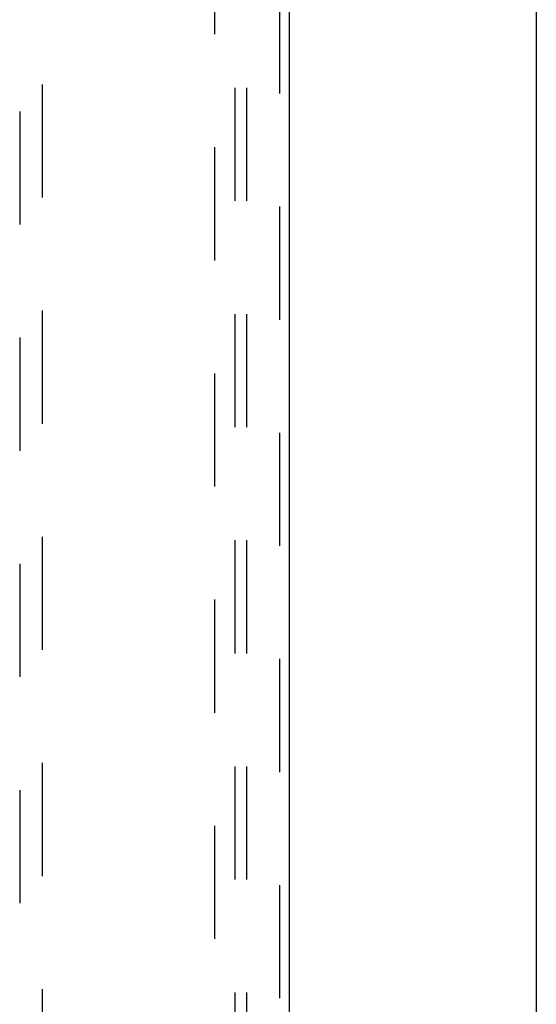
# Model space of a CAD drawing. Header units: inches. Extents: x 0 to 224, y 0 to 145.
# Tile 69 of 89: x 138.52 to 144.14, y 56.19 to 66.9. Entities that reach past the tile are written whole.
import ezdxf

# ---------------------------------------------------------------- set-up
doc = ezdxf.new("R2010")
doc.units = ezdxf.units.IN
doc.header["$LTSCALE"] = 12.302632
doc.header["$MEASUREMENT"] = 0
doc.linetypes.add('HIDDEN', pattern=[0.2, 0.1, -0.1])
doc.layers.get('0').update_dxf_attribs({"linetype": 'CONTINUOUS'})
for name, color, linetype in [('DEFAULT_2', 8, 'HIDDEN'), ('MAIN_DOOR_ASSEMBLY', 7, 'CONTINUOUS'), ('SUBPANELS', 7, 'CONTINUOUS')]:
    doc.layers.add(name, color=color, linetype=linetype)

msp = doc.modelspace()

# ---------------------------------------------------------------- linework, layer by layer
at = {"color": 7, "linetype": 'Continuous'}
msp.add_line((144.144, 15.076), (144.144, 86.826), dxfattribs=at)
at = {"layer": 'DEFAULT_2', "color": 8, "linetype": 'HIDDEN'}
msp.add_line((140.644, 22.451), (140.644, 83.451), dxfattribs=at)
at = {"layer": 'MAIN_DOOR_ASSEMBLY', "color": 8, "linetype": 'HIDDEN'}
for p, q in [((141.352, 21.805), (141.352, 84.097)), ((138.519, 83.123), (138.519, 55.121)), ((138.769, 55.121), (138.769, 83.123))]:
    msp.add_line(p, q, dxfattribs=at)
at = {"layer": 'MAIN_DOOR_ASSEMBLY', "color": 3, "linetype": 'Continuous'}
msp.add_line((141.456, 21.805), (141.456, 84.097), dxfattribs=at)
at = {"layer": 'SUBPANELS', "color": 8, "linetype": 'HIDDEN'}
for p, q in [((140.863, 80.919), (140.863, 24.982)), ((140.988, 80.919), (140.988, 24.982))]:
    msp.add_line(p, q, dxfattribs=at)

doc.saveas('drawing.dxf')
